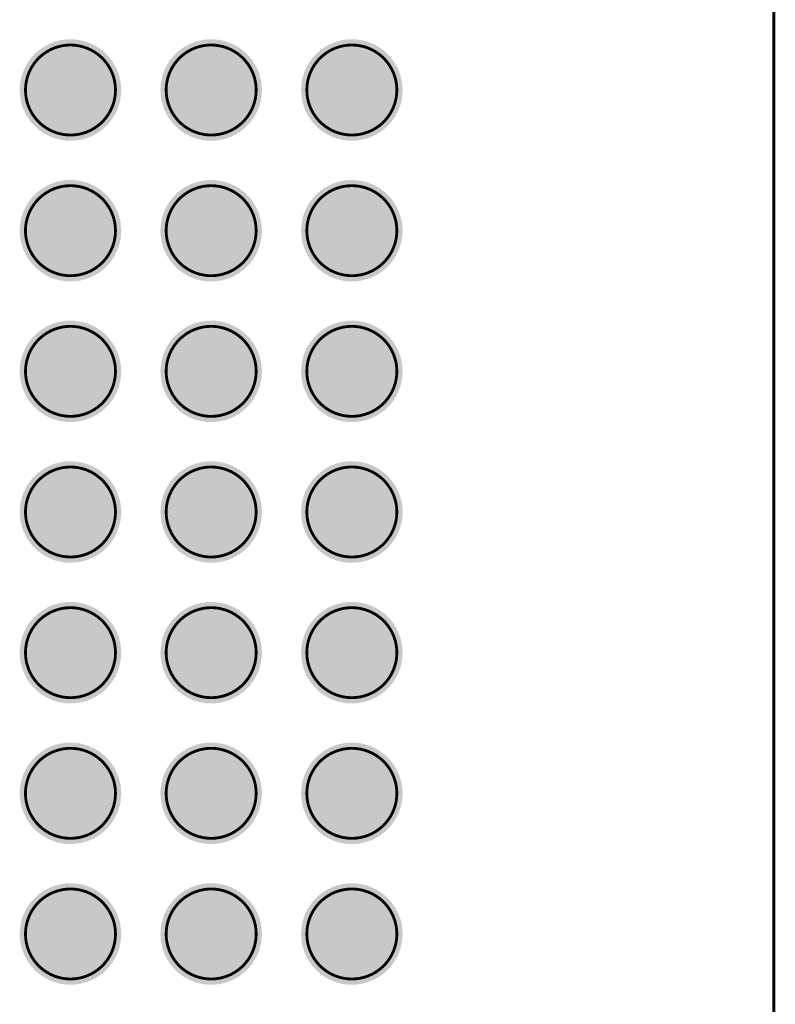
# Model space of a CAD drawing. Header units: inches. Extents: x -0.12 to 1.77, y 0 to 1.45.
# Tile 14 of 24: x 0.92 to 1.18, y 0.37 to 0.71. Entities that reach past the tile are written whole.
import ezdxf

# ---------------------------------------------------------------- set-up
doc = ezdxf.new("R2010")
doc.units = ezdxf.units.IN
doc.header["$MEASUREMENT"] = 0
for name, color, linetype in [('Mechanical 7', 56, 'Continuous'), ('Top Layer', 1, 'Continuous'), ('Top Paste', 8, 'Continuous'), ('Top Solder', 216, 'Continuous')]:
    doc.layers.add(name, color=color, linetype=linetype)

# ---------------------------------------------------------------- blocks, each defined once
blk = doc.blocks.new('OSM__S____S_S______P________S____1')
at = {"layer": 'Mechanical 7', "const_width": 0.000984}
blk.add_lwpolyline([(0.59055, 0.59055), (0.59055, -0.59055)], dxfattribs=at)
for points in [[(0.32874, 0.09842, -0.414214), (0.34449, 0.11418)], [(0.34448, 0.11417, -0.414214), (0.36023, 0.09842)], [(0.37795, 0.09842, -0.414214), (0.3937, 0.11418)], [(0.3937, 0.11417, -0.414214), (0.40944, 0.09842)], [(0.42716, 0.09843, -0.414214), (0.44291, 0.11418)], [(0.44291, 0.11417, -0.414214), (0.45866, 0.09843)], [(0.34448, 0.08268, -0.414214), (0.32874, 0.09842)], [(0.36023, 0.09842, -0.414214), (0.34448, 0.08268)], [(0.3937, 0.08268, -0.414214), (0.37795, 0.09842)], [(0.40944, 0.09842, -0.414214), (0.3937, 0.08268)], [(0.44291, 0.08268, -0.414214), (0.42716, 0.09843)], [(0.45866, 0.09843, -0.414214), (0.44291, 0.08268)], [(0.32873, 0.04921, -0.414214), (0.34448, 0.06496)], [(0.37795, 0.04921, -0.414214), (0.3937, 0.06496)], [(0.42716, 0.04921, -0.414214), (0.44291, 0.06496)], [(0.44291, 0.06496, -0.414214), (0.45866, 0.04921)], [(0.34448, 0.06496, -0.414214), (0.36023, 0.04921)], [(0.39369, 0.06496, -0.414214), (0.40944, 0.04921)], [(0.34448, 0.03346, -0.414214), (0.32873, 0.04921)], [(0.36023, 0.04921, -0.414214), (0.34448, 0.03346)], [(0.39369, 0.03346, -0.414214), (0.37795, 0.04921)], [(0.40944, 0.04921, -0.414214), (0.39369, 0.03346)], [(0.44291, 0.03346, -0.414214), (0.42716, 0.04921)], [(0.45866, 0.04921, -0.414214), (0.44291, 0.03346)], [(0.32874, 0, -0.414214), (0.34449, 0.01575)], [(0.34448, 0.01575, -0.414214), (0.36023, 0)], [(0.37795, 0, -0.414214), (0.3937, 0.01575)], [(0.3937, 0.01575, -0.414214), (0.40944, 0)], [(0.42716, 0, -0.414214), (0.44291, 0.01575)], [(0.44291, 0.01575, -0.414214), (0.45866, 0)], [(0.34448, -0.01575, -0.414214), (0.32874, 0)], [(0.36023, 0, -0.414214), (0.34448, -0.01575)], [(0.3937, -0.01575, -0.414214), (0.37795, 0)], [(0.40944, 0, -0.414214), (0.3937, -0.01575)], [(0.44291, -0.01575, -0.414214), (0.42716, 0)], [(0.45866, 0, -0.414214), (0.44291, -0.01575)], [(0.32874, -0.04921, -0.414214), (0.34449, -0.03346)], [(0.34448, -0.03347, -0.414214), (0.36023, -0.04921)], [(0.37795, -0.04921, -0.414214), (0.3937, -0.03346)], [(0.3937, -0.03347, -0.414214), (0.40944, -0.04921)], [(0.42716, -0.04921, -0.414214), (0.44291, -0.03346)], [(0.44291, -0.03346, -0.414214), (0.45866, -0.04921)], [(0.34448, -0.06496, -0.414214), (0.32874, -0.04921)], [(0.36023, -0.04921, -0.414214), (0.34448, -0.06496)], [(0.3937, -0.06496, -0.414214), (0.37795, -0.04921)], [(0.40944, -0.04921, -0.414214), (0.3937, -0.06496)], [(0.44291, -0.06496, -0.414214), (0.42716, -0.04921)], [(0.45866, -0.04921, -0.414214), (0.44291, -0.06496)], [(0.32874, -0.09843, -0.414214), (0.34449, -0.08267)], [(0.34448, -0.08268, -0.414214), (0.36023, -0.09843)], [(0.37795, -0.09843, -0.414214), (0.3937, -0.08267)], [(0.3937, -0.08268, -0.414214), (0.40944, -0.09843)], [(0.42716, -0.09843, -0.414214), (0.44291, -0.08267)], [(0.44291, -0.08268, -0.414214), (0.45866, -0.09843)], [(0.34448, -0.11417, -0.414214), (0.32874, -0.09843)], [(0.36023, -0.09843, -0.414214), (0.34448, -0.11417)], [(0.3937, -0.11417, -0.414214), (0.37795, -0.09843)], [(0.40944, -0.09843, -0.414214), (0.3937, -0.11417)], [(0.44291, -0.11417, -0.414214), (0.42716, -0.09843)], [(0.45866, -0.09843, -0.414214), (0.44291, -0.11417)], [(0.32873, -0.14764, -0.414214), (0.34448, -0.13189)], [(0.34448, -0.13189, -0.414214), (0.36023, -0.14764)], [(0.37795, -0.14764, -0.414214), (0.3937, -0.13189)], [(0.39369, -0.13189, -0.414214), (0.40944, -0.14764)], [(0.42716, -0.14764, -0.414214), (0.44291, -0.13189)], [(0.44291, -0.13189, -0.414214), (0.45866, -0.14764)], [(0.34448, -0.16339, -0.414214), (0.32873, -0.14764)], [(0.36023, -0.14764, -0.414214), (0.34448, -0.16339)], [(0.39369, -0.16339, -0.414214), (0.37795, -0.14764)], [(0.40944, -0.14764, -0.414214), (0.39369, -0.16339)], [(0.44291, -0.16339, -0.414214), (0.42716, -0.14764)], [(0.45866, -0.14764, -0.414214), (0.44291, -0.16339)], [(0.32874, -0.19685, -0.414214), (0.34449, -0.1811)], [(0.34448, -0.1811, -0.414214), (0.36023, -0.19685)], [(0.37795, -0.19685, -0.414214), (0.3937, -0.1811)], [(0.3937, -0.1811, -0.414214), (0.40944, -0.19685)], [(0.42716, -0.19685, -0.414214), (0.44291, -0.1811)], [(0.44291, -0.1811, -0.414214), (0.45866, -0.19685)], [(0.34448, -0.2126, -0.414214), (0.32874, -0.19685)], [(0.36023, -0.19685, -0.414214), (0.34448, -0.2126)], [(0.3937, -0.2126, -0.414214), (0.37795, -0.19685)], [(0.40944, -0.19685, -0.414214), (0.3937, -0.2126)], [(0.44291, -0.2126, -0.414214), (0.42716, -0.19685)], [(0.45866, -0.19685, -0.414214), (0.44291, -0.2126)]]:
    blk.add_lwpolyline(points, format="xyb", dxfattribs=at)
at = {"layer": 'Mechanical 7', "const_width": 0.000492}
for points in [[(0.34424, 0.11418, 1), (0.34473, 0.11418, 1)], [(0.34424, 0.11417, 1), (0.34473, 0.11417, 1)], [(0.39345, 0.11417, 1), (0.39394, 0.11417, 1)], [(0.39345, 0.11418, 1), (0.39395, 0.11418, 1)], [(0.44266, 0.11417, 1), (0.44316, 0.11417, 1)], [(0.44267, 0.11418, 1), (0.44316, 0.11418, 1)], [(0.32849, 0.09842, 1), (0.32898, 0.09842, 1)], [(0.32849, 0.09842, 1), (0.32898, 0.09842, 1)], [(0.35999, 0.09842, 1), (0.36048, 0.09842, 1)], [(0.35999, 0.09842, 1), (0.36048, 0.09842, 1)], [(0.3777, 0.09842, 1), (0.37819, 0.09842, 1)], [(0.3777, 0.09842, 1), (0.37819, 0.09842, 1)], [(0.4092, 0.09842, 1), (0.40969, 0.09842, 1)], [(0.4092, 0.09842, 1), (0.40969, 0.09842, 1)], [(0.42692, 0.09843, 1), (0.42741, 0.09843, 1)], [(0.42692, 0.09843, 1), (0.42741, 0.09843, 1)], [(0.45841, 0.09843, 1), (0.4589, 0.09843, 1)], [(0.45841, 0.09843, 1), (0.4589, 0.09843, 1)], [(0.34424, 0.08268, 1), (0.34473, 0.08268, 1)], [(0.34424, 0.08268, 1), (0.34473, 0.08268, 1)], [(0.39345, 0.08268, 1), (0.39394, 0.08268, 1)], [(0.39345, 0.08268, 1), (0.39394, 0.08268, 1)], [(0.44266, 0.08268, 1), (0.44316, 0.08268, 1)], [(0.44266, 0.08268, 1), (0.44316, 0.08268, 1)], [(0.34424, 0.06496, 1), (0.34473, 0.06496, 1)], [(0.39345, 0.06496, 1), (0.39394, 0.06496, 1)], [(0.44267, 0.06496, 1), (0.44316, 0.06496, 1)], [(0.44266, 0.06496, 1), (0.44315, 0.06496, 1)], [(0.34424, 0.06496, 1), (0.34473, 0.06496, 1)], [(0.39345, 0.06496, 1), (0.39394, 0.06496, 1)], [(0.32849, 0.04921, 1), (0.32898, 0.04921, 1)], [(0.32849, 0.04921, 1), (0.32898, 0.04921, 1)], [(0.35998, 0.04921, 1), (0.36048, 0.04921, 1)], [(0.35998, 0.04921, 1), (0.36048, 0.04921, 1)], [(0.3777, 0.04921, 1), (0.37819, 0.04921, 1)], [(0.3777, 0.04921, 1), (0.37819, 0.04921, 1)], [(0.4092, 0.04921, 1), (0.40969, 0.04921, 1)], [(0.4092, 0.04921, 1), (0.40969, 0.04921, 1)], [(0.42691, 0.04921, 1), (0.42741, 0.04921, 1)], [(0.42691, 0.04921, 1), (0.42741, 0.04921, 1)], [(0.45841, 0.04921, 1), (0.4589, 0.04921, 1)], [(0.45841, 0.04921, 1), (0.4589, 0.04921, 1)], [(0.34424, 0.03346, 1), (0.34473, 0.03346, 1)], [(0.34424, 0.03346, 1), (0.34473, 0.03346, 1)], [(0.39345, 0.03346, 1), (0.39394, 0.03346, 1)], [(0.39345, 0.03346, 1), (0.39394, 0.03346, 1)], [(0.44266, 0.03346, 1), (0.44315, 0.03346, 1)], [(0.44266, 0.03346, 1), (0.44315, 0.03346, 1)], [(0.34424, 0.01575, 1), (0.34473, 0.01575, 1)], [(0.34424, 0.01575, 1), (0.34473, 0.01575, 1)], [(0.39345, 0.01575, 1), (0.39394, 0.01575, 1)], [(0.39345, 0.01575, 1), (0.39395, 0.01575, 1)], [(0.44266, 0.01575, 1), (0.44316, 0.01575, 1)], [(0.44267, 0.01575, 1), (0.44316, 0.01575, 1)], [(0.32849, 0, 1), (0.32898, 0, 1)], [(0.32849, 0, 1), (0.32898, 0, 1)], [(0.35999, 0, 1), (0.36048, 0, 1)], [(0.35999, 0, 1), (0.36048, 0, 1)], [(0.3777, 0, 1), (0.37819, 0, 1)], [(0.3777, 0, 1), (0.37819, 0, 1)], [(0.4092, 0, 1), (0.40969, 0, 1)], [(0.4092, 0, 1), (0.40969, 0, 1)], [(0.42692, 0, 1), (0.42741, 0, 1)], [(0.42692, 0, 1), (0.42741, 0, 1)], [(0.45841, 0, 1), (0.4589, 0, 1)], [(0.45841, 0, 1), (0.4589, 0, 1)], [(0.34424, -0.01575, 1), (0.34473, -0.01575, 1)], [(0.34424, -0.01575, 1), (0.34473, -0.01575, 1)], [(0.39345, -0.01575, 1), (0.39394, -0.01575, 1)], [(0.39345, -0.01575, 1), (0.39394, -0.01575, 1)], [(0.44266, -0.01575, 1), (0.44316, -0.01575, 1)], [(0.44266, -0.01575, 1), (0.44316, -0.01575, 1)], [(0.34424, -0.03347, 1), (0.34473, -0.03347, 1)], [(0.34424, -0.03346, 1), (0.34473, -0.03346, 1)], [(0.39345, -0.03347, 1), (0.39394, -0.03347, 1)], [(0.39345, -0.03346, 1), (0.39395, -0.03346, 1)], [(0.44266, -0.03346, 1), (0.44316, -0.03346, 1)], [(0.44267, -0.03346, 1), (0.44316, -0.03346, 1)], [(0.32849, -0.04921, 1), (0.32898, -0.04921, 1)], [(0.32849, -0.04921, 1), (0.32898, -0.04921, 1)], [(0.35999, -0.04921, 1), (0.36048, -0.04921, 1)], [(0.35999, -0.04921, 1), (0.36048, -0.04921, 1)], [(0.3777, -0.04921, 1), (0.37819, -0.04921, 1)], [(0.3777, -0.04921, 1), (0.37819, -0.04921, 1)], [(0.4092, -0.04921, 1), (0.40969, -0.04921, 1)], [(0.4092, -0.04921, 1), (0.40969, -0.04921, 1)], [(0.42692, -0.04921, 1), (0.42741, -0.04921, 1)], [(0.42692, -0.04921, 1), (0.42741, -0.04921, 1)], [(0.45841, -0.04921, 1), (0.4589, -0.04921, 1)], [(0.45841, -0.04921, 1), (0.4589, -0.04921, 1)], [(0.34424, -0.06496, 1), (0.34473, -0.06496, 1)], [(0.34424, -0.06496, 1), (0.34473, -0.06496, 1)], [(0.39345, -0.06496, 1), (0.39394, -0.06496, 1)], [(0.39345, -0.06496, 1), (0.39394, -0.06496, 1)], [(0.44266, -0.06496, 1), (0.44316, -0.06496, 1)], [(0.44266, -0.06496, 1), (0.44316, -0.06496, 1)], [(0.34424, -0.08267, 1), (0.34473, -0.08267, 1)], [(0.34424, -0.08268, 1), (0.34473, -0.08268, 1)], [(0.39345, -0.08268, 1), (0.39394, -0.08268, 1)], [(0.39345, -0.08267, 1), (0.39395, -0.08267, 1)], [(0.44267, -0.08267, 1), (0.44316, -0.08267, 1)], [(0.44266, -0.08268, 1), (0.44316, -0.08268, 1)], [(0.32849, -0.09843, 1), (0.32898, -0.09843, 1)], [(0.32849, -0.09843, 1), (0.32898, -0.09843, 1)], [(0.35999, -0.09843, 1), (0.36048, -0.09843, 1)], [(0.35999, -0.09843, 1), (0.36048, -0.09843, 1)], [(0.3777, -0.09843, 1), (0.37819, -0.09843, 1)], [(0.3777, -0.09843, 1), (0.37819, -0.09843, 1)], [(0.4092, -0.09843, 1), (0.40969, -0.09843, 1)], [(0.4092, -0.09843, 1), (0.40969, -0.09843, 1)], [(0.42692, -0.09843, 1), (0.42741, -0.09843, 1)], [(0.42692, -0.09843, 1), (0.42741, -0.09843, 1)], [(0.45841, -0.09843, 1), (0.4589, -0.09843, 1)], [(0.45841, -0.09843, 1), (0.4589, -0.09843, 1)], [(0.34424, -0.11417, 1), (0.34473, -0.11417, 1)], [(0.34424, -0.11417, 1), (0.34473, -0.11417, 1)], [(0.39345, -0.11417, 1), (0.39394, -0.11417, 1)], [(0.39345, -0.11417, 1), (0.39394, -0.11417, 1)], [(0.44266, -0.11417, 1), (0.44316, -0.11417, 1)], [(0.44266, -0.11417, 1), (0.44316, -0.11417, 1)], [(0.34424, -0.13189, 1), (0.34473, -0.13189, 1)], [(0.34424, -0.13189, 1), (0.34473, -0.13189, 1)], [(0.39345, -0.13189, 1), (0.39394, -0.13189, 1)], [(0.39345, -0.13189, 1), (0.39394, -0.13189, 1)], [(0.44267, -0.13189, 1), (0.44316, -0.13189, 1)], [(0.44266, -0.13189, 1), (0.44315, -0.13189, 1)], [(0.32849, -0.14764, 1), (0.32898, -0.14764, 1)], [(0.32849, -0.14764, 1), (0.32898, -0.14764, 1)], [(0.35998, -0.14764, 1), (0.36048, -0.14764, 1)], [(0.35998, -0.14764, 1), (0.36048, -0.14764, 1)], [(0.3777, -0.14764, 1), (0.37819, -0.14764, 1)], [(0.3777, -0.14764, 1), (0.37819, -0.14764, 1)], [(0.4092, -0.14764, 1), (0.40969, -0.14764, 1)], [(0.4092, -0.14764, 1), (0.40969, -0.14764, 1)], [(0.42691, -0.14764, 1), (0.42741, -0.14764, 1)], [(0.42691, -0.14764, 1), (0.42741, -0.14764, 1)], [(0.45841, -0.14764, 1), (0.4589, -0.14764, 1)], [(0.45841, -0.14764, 1), (0.4589, -0.14764, 1)], [(0.34424, -0.16339, 1), (0.34473, -0.16339, 1)], [(0.34424, -0.16339, 1), (0.34473, -0.16339, 1)], [(0.39345, -0.16339, 1), (0.39394, -0.16339, 1)], [(0.39345, -0.16339, 1), (0.39394, -0.16339, 1)], [(0.44266, -0.16339, 1), (0.44315, -0.16339, 1)], [(0.44266, -0.16339, 1), (0.44315, -0.16339, 1)], [(0.34424, -0.1811, 1), (0.34473, -0.1811, 1)], [(0.34424, -0.1811, 1), (0.34473, -0.1811, 1)], [(0.39345, -0.1811, 1), (0.39394, -0.1811, 1)], [(0.39345, -0.1811, 1), (0.39395, -0.1811, 1)], [(0.44266, -0.1811, 1), (0.44316, -0.1811, 1)], [(0.44267, -0.1811, 1), (0.44316, -0.1811, 1)], [(0.32849, -0.19685, 1), (0.32898, -0.19685, 1)], [(0.32849, -0.19685, 1), (0.32898, -0.19685, 1)], [(0.35999, -0.19685, 1), (0.36048, -0.19685, 1)], [(0.35999, -0.19685, 1), (0.36048, -0.19685, 1)], [(0.3777, -0.19685, 1), (0.37819, -0.19685, 1)], [(0.3777, -0.19685, 1), (0.37819, -0.19685, 1)], [(0.4092, -0.19685, 1), (0.40969, -0.19685, 1)], [(0.4092, -0.19685, 1), (0.40969, -0.19685, 1)], [(0.42692, -0.19685, 1), (0.42741, -0.19685, 1)], [(0.42692, -0.19685, 1), (0.42741, -0.19685, 1)], [(0.45841, -0.19685, 1), (0.4589, -0.19685, 1)], [(0.45841, -0.19685, 1), (0.4589, -0.19685, 1)], [(0.34424, -0.2126, 1), (0.34473, -0.2126, 1)], [(0.34424, -0.2126, 1), (0.34473, -0.2126, 1)], [(0.39345, -0.2126, 1), (0.39394, -0.2126, 1)], [(0.39345, -0.2126, 1), (0.39394, -0.2126, 1)], [(0.44266, -0.2126, 1), (0.44316, -0.2126, 1)], [(0.44266, -0.2126, 1), (0.44316, -0.2126, 1)]]:
    blk.add_lwpolyline(points, format="xyb", close=True, dxfattribs=at)
blk = doc.blocks.new('OSM__SIZE_M_MEDIUM__PLATFORM_SIDE_2')
at = {"layer": 'Mechanical 7', "const_width": 0.000984}
blk.add_lwpolyline([(0.29527, 0.59055), (0.29527, -0.59055)], dxfattribs=at)
for points in [[(0.03346, 0.09842, -0.414214), (0.04921, 0.11418)], [(0.0492, 0.11417, -0.414214), (0.06495, 0.09842)], [(0.08267, 0.09842, -0.414214), (0.09842, 0.11418)], [(0.09842, 0.11417, -0.414214), (0.11417, 0.09842)], [(0.13188, 0.09843, -0.414214), (0.14763, 0.11418)], [(0.14763, 0.11417, -0.414214), (0.16338, 0.09842)], [(0.0492, 0.08268, -0.414214), (0.03346, 0.09842)], [(0.06495, 0.09842, -0.414214), (0.0492, 0.08268)], [(0.09842, 0.08268, -0.414214), (0.08267, 0.09842)], [(0.11417, 0.09842, -0.414214), (0.09842, 0.08268)], [(0.14763, 0.08268, -0.414214), (0.13188, 0.09842)], [(0.16338, 0.09842, -0.414214), (0.14763, 0.08268)], [(0.03345, 0.04921, -0.414214), (0.04921, 0.06496)], [(0.08267, 0.04921, -0.414214), (0.09842, 0.06496)], [(0.13188, 0.04921, -0.414214), (0.14763, 0.06496)], [(0.14763, 0.06496, -0.414214), (0.16338, 0.04921)], [(0.0492, 0.06496, -0.414214), (0.06495, 0.04921)], [(0.09842, 0.06496, -0.414214), (0.11416, 0.04921)], [(0.0492, 0.03346, -0.414214), (0.03345, 0.04921)], [(0.06495, 0.04921, -0.414214), (0.0492, 0.03346)], [(0.09842, 0.03346, -0.414214), (0.08267, 0.04921)], [(0.11416, 0.04921, -0.414214), (0.09842, 0.03346)], [(0.14763, 0.03346, -0.414214), (0.13188, 0.04921)], [(0.16338, 0.04921, -0.414214), (0.14763, 0.03346)], [(0.03346, 0, -0.414214), (0.04921, 0.01575)], [(0.0492, 0.01575, -0.414214), (0.06495, 0)], [(0.08267, 0, -0.414214), (0.09842, 0.01575)], [(0.09842, 0.01575, -0.414214), (0.11417, 0)], [(0.13188, 0, -0.414214), (0.14763, 0.01575)], [(0.14763, 0.01575, -0.414214), (0.16338, 0)], [(0.0492, -0.01575, -0.414214), (0.03346, 0)], [(0.06495, 0, -0.414214), (0.0492, -0.01575)], [(0.09842, -0.01575, -0.414214), (0.08267, 0)], [(0.11417, 0, -0.414214), (0.09842, -0.01575)], [(0.14763, -0.01575, -0.414214), (0.13188, 0)], [(0.16338, 0, -0.414214), (0.14763, -0.01575)], [(0.03346, -0.04921, -0.414214), (0.04921, -0.03346)], [(0.0492, -0.03347, -0.414214), (0.06495, -0.04921)], [(0.08267, -0.04921, -0.414214), (0.09842, -0.03346)], [(0.09842, -0.03347, -0.414214), (0.11417, -0.04921)], [(0.13188, -0.04921, -0.414214), (0.14763, -0.03346)], [(0.14763, -0.03346, -0.414214), (0.16338, -0.04921)], [(0.0492, -0.06496, -0.414214), (0.03346, -0.04921)], [(0.06495, -0.04921, -0.414214), (0.0492, -0.06496)], [(0.09842, -0.06496, -0.414214), (0.08267, -0.04921)], [(0.11417, -0.04921, -0.414214), (0.09842, -0.06496)], [(0.14763, -0.06496, -0.414214), (0.13188, -0.04921)], [(0.16338, -0.04921, -0.414214), (0.14763, -0.06496)], [(0.03346, -0.09843, -0.414214), (0.04921, -0.08268)], [(0.0492, -0.08268, -0.414214), (0.06495, -0.09843)], [(0.08267, -0.09843, -0.414214), (0.09842, -0.08268)], [(0.09842, -0.08268, -0.414214), (0.11417, -0.09843)], [(0.13188, -0.09843, -0.414214), (0.14763, -0.08267)], [(0.14763, -0.08268, -0.414214), (0.16338, -0.09843)], [(0.0492, -0.11417, -0.414214), (0.03346, -0.09843)], [(0.06495, -0.09843, -0.414214), (0.0492, -0.11417)], [(0.09842, -0.11417, -0.414214), (0.08267, -0.09843)], [(0.11417, -0.09843, -0.414214), (0.09842, -0.11417)], [(0.14763, -0.11417, -0.414214), (0.13188, -0.09843)], [(0.16338, -0.09843, -0.414214), (0.14763, -0.11417)], [(0.03345, -0.14764, -0.414214), (0.04921, -0.13189)], [(0.0492, -0.13189, -0.414214), (0.06495, -0.14764)], [(0.08267, -0.14764, -0.414214), (0.09842, -0.13189)], [(0.09842, -0.13189, -0.414214), (0.11416, -0.14764)], [(0.13188, -0.14764, -0.414214), (0.14763, -0.13189)], [(0.14763, -0.13189, -0.414214), (0.16338, -0.14764)], [(0.0492, -0.16339, -0.414214), (0.03345, -0.14764)], [(0.06495, -0.14764, -0.414214), (0.0492, -0.16339)], [(0.09842, -0.16339, -0.414214), (0.08267, -0.14764)], [(0.11416, -0.14764, -0.414214), (0.09842, -0.16339)], [(0.14763, -0.16339, -0.414214), (0.13188, -0.14764)], [(0.16338, -0.14764, -0.414214), (0.14763, -0.16339)], [(0.03346, -0.19685, -0.414214), (0.04921, -0.1811)], [(0.0492, -0.1811, -0.414214), (0.06495, -0.19685)], [(0.08267, -0.19685, -0.414214), (0.09842, -0.1811)], [(0.09842, -0.1811, -0.414214), (0.11417, -0.19685)], [(0.13188, -0.19685, -0.414214), (0.14763, -0.1811)], [(0.14763, -0.1811, -0.414214), (0.16338, -0.19685)], [(0.0492, -0.2126, -0.414214), (0.03346, -0.19685)], [(0.06495, -0.19685, -0.414214), (0.0492, -0.2126)], [(0.09842, -0.2126, -0.414214), (0.08267, -0.19685)], [(0.11417, -0.19685, -0.414214), (0.09842, -0.2126)], [(0.14763, -0.2126, -0.414214), (0.13188, -0.19685)], [(0.16338, -0.19685, -0.414214), (0.14763, -0.2126)]]:
    blk.add_lwpolyline(points, format="xyb", dxfattribs=at)
at = {"layer": 'Mechanical 7', "const_width": 0.000492}
for points in [[(0.04896, 0.11417, 1), (0.04945, 0.11417, 1)], [(0.04896, 0.11418, 1), (0.04945, 0.11418, 1)], [(0.09817, 0.11417, 1), (0.09866, 0.11417, 1)], [(0.09817, 0.11418, 1), (0.09867, 0.11418, 1)], [(0.14739, 0.11418, 1), (0.14788, 0.11418, 1)], [(0.14739, 0.11417, 1), (0.14788, 0.11417, 1)], [(0.03321, 0.09842, 1), (0.0337, 0.09842, 1)], [(0.03321, 0.09842, 1), (0.0337, 0.09842, 1)], [(0.06471, 0.09842, 1), (0.0652, 0.09842, 1)], [(0.06471, 0.09842, 1), (0.0652, 0.09842, 1)], [(0.08242, 0.09842, 1), (0.08292, 0.09842, 1)], [(0.08242, 0.09842, 1), (0.08292, 0.09842, 1)], [(0.11392, 0.09842, 1), (0.11441, 0.09842, 1)], [(0.11392, 0.09842, 1), (0.11441, 0.09842, 1)], [(0.13164, 0.09843, 1), (0.13213, 0.09843, 1)], [(0.13164, 0.09842, 1), (0.13213, 0.09842, 1)], [(0.16313, 0.09842, 1), (0.16363, 0.09842, 1)], [(0.16313, 0.09842, 1), (0.16363, 0.09842, 1)], [(0.04896, 0.08268, 1), (0.04945, 0.08268, 1)], [(0.04896, 0.08268, 1), (0.04945, 0.08268, 1)], [(0.09817, 0.08268, 1), (0.09866, 0.08268, 1)], [(0.09817, 0.08268, 1), (0.09866, 0.08268, 1)], [(0.14739, 0.08268, 1), (0.14788, 0.08268, 1)], [(0.14739, 0.08268, 1), (0.14788, 0.08268, 1)], [(0.04896, 0.06496, 1), (0.04945, 0.06496, 1)], [(0.09817, 0.06496, 1), (0.09866, 0.06496, 1)], [(0.14739, 0.06496, 1), (0.14788, 0.06496, 1)], [(0.14738, 0.06496, 1), (0.14788, 0.06496, 1)], [(0.04896, 0.06496, 1), (0.04945, 0.06496, 1)], [(0.09817, 0.06496, 1), (0.09866, 0.06496, 1)], [(0.03321, 0.04921, 1), (0.0337, 0.04921, 1)], [(0.03321, 0.04921, 1), (0.0337, 0.04921, 1)], [(0.0647, 0.04921, 1), (0.0652, 0.04921, 1)], [(0.0647, 0.04921, 1), (0.0652, 0.04921, 1)], [(0.08242, 0.04921, 1), (0.08291, 0.04921, 1)], [(0.08242, 0.04921, 1), (0.08291, 0.04921, 1)], [(0.11392, 0.04921, 1), (0.11441, 0.04921, 1)], [(0.11392, 0.04921, 1), (0.11441, 0.04921, 1)], [(0.13164, 0.04921, 1), (0.13213, 0.04921, 1)], [(0.13164, 0.04921, 1), (0.13213, 0.04921, 1)], [(0.16313, 0.04921, 1), (0.16362, 0.04921, 1)], [(0.16313, 0.04921, 1), (0.16362, 0.04921, 1)], [(0.04896, 0.03346, 1), (0.04945, 0.03346, 1)], [(0.04896, 0.03346, 1), (0.04945, 0.03346, 1)], [(0.09817, 0.03346, 1), (0.09866, 0.03346, 1)], [(0.09817, 0.03346, 1), (0.09866, 0.03346, 1)], [(0.14738, 0.03346, 1), (0.14788, 0.03346, 1)], [(0.14738, 0.03346, 1), (0.14788, 0.03346, 1)], [(0.04896, 0.01575, 1), (0.04945, 0.01575, 1)], [(0.04896, 0.01575, 1), (0.04945, 0.01575, 1)], [(0.09817, 0.01575, 1), (0.09866, 0.01575, 1)], [(0.09817, 0.01575, 1), (0.09867, 0.01575, 1)], [(0.14739, 0.01575, 1), (0.14788, 0.01575, 1)], [(0.14739, 0.01575, 1), (0.14788, 0.01575, 1)], [(0.03321, 0, 1), (0.0337, 0, 1)], [(0.03321, 0, 1), (0.0337, 0, 1)], [(0.06471, 0, 1), (0.0652, 0, 1)], [(0.06471, 0, 1), (0.0652, 0, 1)], [(0.08242, 0, 1), (0.08292, 0, 1)], [(0.08242, 0, 1), (0.08292, 0, 1)], [(0.11392, 0, 1), (0.11441, 0, 1)], [(0.11392, 0, 1), (0.11441, 0, 1)], [(0.13164, 0, 1), (0.13213, 0, 1)], [(0.13164, 0, 1), (0.13213, 0, 1)], [(0.16313, 0, 1), (0.16363, 0, 1)], [(0.16313, 0, 1), (0.16363, 0, 1)], [(0.04896, -0.01575, 1), (0.04945, -0.01575, 1)], [(0.04896, -0.01575, 1), (0.04945, -0.01575, 1)], [(0.09817, -0.01575, 1), (0.09866, -0.01575, 1)], [(0.09817, -0.01575, 1), (0.09866, -0.01575, 1)], [(0.14739, -0.01575, 1), (0.14788, -0.01575, 1)], [(0.14739, -0.01575, 1), (0.14788, -0.01575, 1)], [(0.04896, -0.03347, 1), (0.04945, -0.03347, 1)], [(0.04896, -0.03346, 1), (0.04945, -0.03346, 1)], [(0.09817, -0.03347, 1), (0.09866, -0.03347, 1)], [(0.09817, -0.03346, 1), (0.09867, -0.03346, 1)], [(0.14739, -0.03346, 1), (0.14788, -0.03346, 1)], [(0.14739, -0.03346, 1), (0.14788, -0.03346, 1)], [(0.03321, -0.04921, 1), (0.0337, -0.04921, 1)], [(0.03321, -0.04921, 1), (0.0337, -0.04921, 1)], [(0.06471, -0.04921, 1), (0.0652, -0.04921, 1)], [(0.06471, -0.04921, 1), (0.0652, -0.04921, 1)], [(0.08242, -0.04921, 1), (0.08292, -0.04921, 1)], [(0.08242, -0.04921, 1), (0.08292, -0.04921, 1)], [(0.11392, -0.04921, 1), (0.11441, -0.04921, 1)], [(0.11392, -0.04921, 1), (0.11441, -0.04921, 1)], [(0.13164, -0.04921, 1), (0.13213, -0.04921, 1)], [(0.13164, -0.04921, 1), (0.13213, -0.04921, 1)], [(0.16313, -0.04921, 1), (0.16363, -0.04921, 1)], [(0.16313, -0.04921, 1), (0.16363, -0.04921, 1)], [(0.04896, -0.06496, 1), (0.04945, -0.06496, 1)], [(0.04896, -0.06496, 1), (0.04945, -0.06496, 1)], [(0.09817, -0.06496, 1), (0.09866, -0.06496, 1)], [(0.09817, -0.06496, 1), (0.09866, -0.06496, 1)], [(0.14739, -0.06496, 1), (0.14788, -0.06496, 1)], [(0.14739, -0.06496, 1), (0.14788, -0.06496, 1)], [(0.04896, -0.08268, 1), (0.04945, -0.08268, 1)], [(0.04896, -0.08268, 1), (0.04945, -0.08268, 1)], [(0.09817, -0.08268, 1), (0.09866, -0.08268, 1)], [(0.09817, -0.08268, 1), (0.09867, -0.08268, 1)], [(0.14739, -0.08267, 1), (0.14788, -0.08267, 1)], [(0.14739, -0.08268, 1), (0.14788, -0.08268, 1)], [(0.03321, -0.09843, 1), (0.0337, -0.09843, 1)], [(0.03321, -0.09843, 1), (0.0337, -0.09843, 1)], [(0.06471, -0.09843, 1), (0.0652, -0.09843, 1)], [(0.06471, -0.09843, 1), (0.0652, -0.09843, 1)], [(0.08242, -0.09843, 1), (0.08292, -0.09843, 1)], [(0.08242, -0.09843, 1), (0.08292, -0.09843, 1)], [(0.11392, -0.09843, 1), (0.11441, -0.09843, 1)], [(0.11392, -0.09843, 1), (0.11441, -0.09843, 1)], [(0.13164, -0.09843, 1), (0.13213, -0.09843, 1)], [(0.13164, -0.09843, 1), (0.13213, -0.09843, 1)], [(0.16313, -0.09843, 1), (0.16363, -0.09843, 1)], [(0.16313, -0.09843, 1), (0.16363, -0.09843, 1)], [(0.04896, -0.11417, 1), (0.04945, -0.11417, 1)], [(0.04896, -0.11417, 1), (0.04945, -0.11417, 1)], [(0.09817, -0.11417, 1), (0.09866, -0.11417, 1)], [(0.09817, -0.11417, 1), (0.09866, -0.11417, 1)], [(0.14739, -0.11417, 1), (0.14788, -0.11417, 1)], [(0.14739, -0.11417, 1), (0.14788, -0.11417, 1)], [(0.04896, -0.13189, 1), (0.04945, -0.13189, 1)], [(0.04896, -0.13189, 1), (0.04945, -0.13189, 1)], [(0.09817, -0.13189, 1), (0.09866, -0.13189, 1)], [(0.09817, -0.13189, 1), (0.09866, -0.13189, 1)], [(0.14739, -0.13189, 1), (0.14788, -0.13189, 1)], [(0.14738, -0.13189, 1), (0.14788, -0.13189, 1)], [(0.03321, -0.14764, 1), (0.0337, -0.14764, 1)], [(0.03321, -0.14764, 1), (0.0337, -0.14764, 1)], [(0.0647, -0.14764, 1), (0.0652, -0.14764, 1)], [(0.0647, -0.14764, 1), (0.0652, -0.14764, 1)], [(0.08242, -0.14764, 1), (0.08291, -0.14764, 1)], [(0.08242, -0.14764, 1), (0.08291, -0.14764, 1)], [(0.11392, -0.14764, 1), (0.11441, -0.14764, 1)], [(0.11392, -0.14764, 1), (0.11441, -0.14764, 1)], [(0.13164, -0.14764, 1), (0.13213, -0.14764, 1)], [(0.13164, -0.14764, 1), (0.13213, -0.14764, 1)], [(0.16313, -0.14764, 1), (0.16362, -0.14764, 1)], [(0.16313, -0.14764, 1), (0.16362, -0.14764, 1)], [(0.04896, -0.16339, 1), (0.04945, -0.16339, 1)], [(0.04896, -0.16339, 1), (0.04945, -0.16339, 1)], [(0.09817, -0.16339, 1), (0.09866, -0.16339, 1)], [(0.09817, -0.16339, 1), (0.09866, -0.16339, 1)], [(0.14738, -0.16339, 1), (0.14788, -0.16339, 1)], [(0.14738, -0.16339, 1), (0.14788, -0.16339, 1)], [(0.04896, -0.1811, 1), (0.04945, -0.1811, 1)], [(0.04896, -0.1811, 1), (0.04945, -0.1811, 1)], [(0.09817, -0.1811, 1), (0.09866, -0.1811, 1)], [(0.09817, -0.1811, 1), (0.09867, -0.1811, 1)], [(0.14739, -0.1811, 1), (0.14788, -0.1811, 1)], [(0.14739, -0.1811, 1), (0.14788, -0.1811, 1)], [(0.03321, -0.19685, 1), (0.0337, -0.19685, 1)], [(0.03321, -0.19685, 1), (0.0337, -0.19685, 1)], [(0.06471, -0.19685, 1), (0.0652, -0.19685, 1)], [(0.06471, -0.19685, 1), (0.0652, -0.19685, 1)], [(0.08242, -0.19685, 1), (0.08292, -0.19685, 1)], [(0.08242, -0.19685, 1), (0.08292, -0.19685, 1)], [(0.11392, -0.19685, 1), (0.11441, -0.19685, 1)], [(0.11392, -0.19685, 1), (0.11441, -0.19685, 1)], [(0.13164, -0.19685, 1), (0.13213, -0.19685, 1)], [(0.13164, -0.19685, 1), (0.13213, -0.19685, 1)], [(0.16313, -0.19685, 1), (0.16363, -0.19685, 1)], [(0.16313, -0.19685, 1), (0.16363, -0.19685, 1)], [(0.04896, -0.2126, 1), (0.04945, -0.2126, 1)], [(0.04896, -0.2126, 1), (0.04945, -0.2126, 1)], [(0.09817, -0.2126, 1), (0.09866, -0.2126, 1)], [(0.09817, -0.2126, 1), (0.09866, -0.2126, 1)], [(0.14739, -0.2126, 1), (0.14788, -0.2126, 1)], [(0.14739, -0.2126, 1), (0.14788, -0.2126, 1)]]:
    blk.add_lwpolyline(points, format="xyb", close=True, dxfattribs=at)
blk = doc.blocks.new('OSM__S____0_Z_____P________S____3')
at = {"layer": 'Top Layer'}
h = blk.add_hatch(color=1, dxfattribs=at)
edge = h.paths.add_edge_path()
edge.add_arc((0.04921, 0.09843), 0.01575, 0, 360)
h = blk.add_hatch(color=1, dxfattribs=at)
edge = h.paths.add_edge_path()
edge.add_arc((0.09843, 0.09843), 0.01575, 0, 360)
h = blk.add_hatch(color=1, dxfattribs=at)
edge = h.paths.add_edge_path()
edge.add_arc((0.14764, 0.09843), 0.01575, 0, 360)
h = blk.add_hatch(color=1, dxfattribs=at)
edge = h.paths.add_edge_path()
edge.add_arc((0.04921, 0.04921), 0.01575, 0, 360)
h = blk.add_hatch(color=1, dxfattribs=at)
edge = h.paths.add_edge_path()
edge.add_arc((0.09843, 0.04921), 0.01575, 0, 360)
h = blk.add_hatch(color=1, dxfattribs=at)
edge = h.paths.add_edge_path()
edge.add_arc((0.14764, 0.04921), 0.01575, 0, 360)
h = blk.add_hatch(color=1, dxfattribs=at)
edge = h.paths.add_edge_path()
edge.add_arc((0.04921, 0), 0.01575, 0, 360)
h = blk.add_hatch(color=1, dxfattribs=at)
edge = h.paths.add_edge_path()
edge.add_arc((0.09843, 0), 0.01575, 0, 360)
h = blk.add_hatch(color=1, dxfattribs=at)
edge = h.paths.add_edge_path()
edge.add_arc((0.14764, 0), 0.01575, 0, 360)
h = blk.add_hatch(color=1, dxfattribs=at)
edge = h.paths.add_edge_path()
edge.add_arc((0.04921, -0.04921), 0.01575, 0, 360)
h = blk.add_hatch(color=1, dxfattribs=at)
edge = h.paths.add_edge_path()
edge.add_arc((0.09843, -0.04921), 0.01575, 0, 360)
h = blk.add_hatch(color=1, dxfattribs=at)
edge = h.paths.add_edge_path()
edge.add_arc((0.14764, -0.04921), 0.01575, 0, 360)
h = blk.add_hatch(color=1, dxfattribs=at)
edge = h.paths.add_edge_path()
edge.add_arc((0.04921, -0.09843), 0.01575, 0, 360)
h = blk.add_hatch(color=1, dxfattribs=at)
edge = h.paths.add_edge_path()
edge.add_arc((0.09843, -0.09843), 0.01575, 0, 360)
h = blk.add_hatch(color=1, dxfattribs=at)
edge = h.paths.add_edge_path()
edge.add_arc((0.14764, -0.09843), 0.01575, 0, 360)
h = blk.add_hatch(color=1, dxfattribs=at)
edge = h.paths.add_edge_path()
edge.add_arc((0.04921, -0.14764), 0.01575, 0, 360)
h = blk.add_hatch(color=1, dxfattribs=at)
edge = h.paths.add_edge_path()
edge.add_arc((0.09843, -0.14764), 0.01575, 0, 360)
h = blk.add_hatch(color=1, dxfattribs=at)
edge = h.paths.add_edge_path()
edge.add_arc((0.14764, -0.14764), 0.01575, 0, 360)
h = blk.add_hatch(color=1, dxfattribs=at)
edge = h.paths.add_edge_path()
edge.add_arc((0.04921, -0.19685), 0.01575, 0, 360)
h = blk.add_hatch(color=1, dxfattribs=at)
edge = h.paths.add_edge_path()
edge.add_arc((0.09843, -0.19685), 0.01575, 0, 360)
h = blk.add_hatch(color=1, dxfattribs=at)
edge = h.paths.add_edge_path()
edge.add_arc((0.14764, -0.19685), 0.01575, 0, 360)
at = {"layer": 'Top Paste'}
h = blk.add_hatch(color=8, dxfattribs=at)
edge = h.paths.add_edge_path()
edge.add_arc((0.04921, 0.09843), 0.01575, 0, 360)
h = blk.add_hatch(color=8, dxfattribs=at)
edge = h.paths.add_edge_path()
edge.add_arc((0.09843, 0.09843), 0.01575, 0, 360)
h = blk.add_hatch(color=8, dxfattribs=at)
edge = h.paths.add_edge_path()
edge.add_arc((0.14764, 0.09843), 0.01575, 0, 360)
h = blk.add_hatch(color=8, dxfattribs=at)
edge = h.paths.add_edge_path()
edge.add_arc((0.04921, 0.04921), 0.01575, 0, 360)
h = blk.add_hatch(color=8, dxfattribs=at)
edge = h.paths.add_edge_path()
edge.add_arc((0.09843, 0.04921), 0.01575, 0, 360)
h = blk.add_hatch(color=8, dxfattribs=at)
edge = h.paths.add_edge_path()
edge.add_arc((0.14764, 0.04921), 0.01575, 0, 360)
h = blk.add_hatch(color=8, dxfattribs=at)
edge = h.paths.add_edge_path()
edge.add_arc((0.04921, 0), 0.01575, 0, 360)
h = blk.add_hatch(color=8, dxfattribs=at)
edge = h.paths.add_edge_path()
edge.add_arc((0.09843, 0), 0.01575, 0, 360)
h = blk.add_hatch(color=8, dxfattribs=at)
edge = h.paths.add_edge_path()
edge.add_arc((0.14764, 0), 0.01575, 0, 360)
h = blk.add_hatch(color=8, dxfattribs=at)
edge = h.paths.add_edge_path()
edge.add_arc((0.04921, -0.04921), 0.01575, 0, 360)
h = blk.add_hatch(color=8, dxfattribs=at)
edge = h.paths.add_edge_path()
edge.add_arc((0.09843, -0.04921), 0.01575, 0, 360)
h = blk.add_hatch(color=8, dxfattribs=at)
edge = h.paths.add_edge_path()
edge.add_arc((0.14764, -0.04921), 0.01575, 0, 360)
h = blk.add_hatch(color=8, dxfattribs=at)
edge = h.paths.add_edge_path()
edge.add_arc((0.04921, -0.09843), 0.01575, 0, 360)
h = blk.add_hatch(color=8, dxfattribs=at)
edge = h.paths.add_edge_path()
edge.add_arc((0.09843, -0.09843), 0.01575, 0, 360)
h = blk.add_hatch(color=8, dxfattribs=at)
edge = h.paths.add_edge_path()
edge.add_arc((0.14764, -0.09843), 0.01575, 0, 360)
h = blk.add_hatch(color=8, dxfattribs=at)
edge = h.paths.add_edge_path()
edge.add_arc((0.04921, -0.14764), 0.01575, 0, 360)
h = blk.add_hatch(color=8, dxfattribs=at)
edge = h.paths.add_edge_path()
edge.add_arc((0.09843, -0.14764), 0.01575, 0, 360)
h = blk.add_hatch(color=8, dxfattribs=at)
edge = h.paths.add_edge_path()
edge.add_arc((0.14764, -0.14764), 0.01575, 0, 360)
h = blk.add_hatch(color=8, dxfattribs=at)
edge = h.paths.add_edge_path()
edge.add_arc((0.04921, -0.19685), 0.01575, 0, 360)
h = blk.add_hatch(color=8, dxfattribs=at)
edge = h.paths.add_edge_path()
edge.add_arc((0.09843, -0.19685), 0.01575, 0, 360)
h = blk.add_hatch(color=8, dxfattribs=at)
edge = h.paths.add_edge_path()
edge.add_arc((0.14764, -0.19685), 0.01575, 0, 360)
at = {"layer": 'Top Solder'}
h = blk.add_hatch(color=216, dxfattribs=at)
edge = h.paths.add_edge_path()
edge.add_arc((0.04921, 0.09843), 0.01776, 0, 360)
h = blk.add_hatch(color=216, dxfattribs=at)
edge = h.paths.add_edge_path()
edge.add_arc((0.09843, 0.09843), 0.01776, 0, 360)
h = blk.add_hatch(color=216, dxfattribs=at)
edge = h.paths.add_edge_path()
edge.add_arc((0.14764, 0.09843), 0.01776, 0, 360)
h = blk.add_hatch(color=216, dxfattribs=at)
edge = h.paths.add_edge_path()
edge.add_arc((0.04921, 0.04921), 0.01776, 0, 360)
h = blk.add_hatch(color=216, dxfattribs=at)
edge = h.paths.add_edge_path()
edge.add_arc((0.09843, 0.04921), 0.01776, 0, 360)
h = blk.add_hatch(color=216, dxfattribs=at)
edge = h.paths.add_edge_path()
edge.add_arc((0.14764, 0.04921), 0.01776, 0, 360)
h = blk.add_hatch(color=216, dxfattribs=at)
edge = h.paths.add_edge_path()
edge.add_arc((0.04921, 0), 0.01776, 0, 360)
h = blk.add_hatch(color=216, dxfattribs=at)
edge = h.paths.add_edge_path()
edge.add_arc((0.09843, 0), 0.01776, 0, 360)
h = blk.add_hatch(color=216, dxfattribs=at)
edge = h.paths.add_edge_path()
edge.add_arc((0.14764, 0), 0.01776, 0, 360)
h = blk.add_hatch(color=216, dxfattribs=at)
edge = h.paths.add_edge_path()
edge.add_arc((0.04921, -0.04921), 0.01776, 0, 360)
h = blk.add_hatch(color=216, dxfattribs=at)
edge = h.paths.add_edge_path()
edge.add_arc((0.09843, -0.04921), 0.01776, 0, 360)
h = blk.add_hatch(color=216, dxfattribs=at)
edge = h.paths.add_edge_path()
edge.add_arc((0.14764, -0.04921), 0.01776, 0, 360)
h = blk.add_hatch(color=216, dxfattribs=at)
edge = h.paths.add_edge_path()
edge.add_arc((0.04921, -0.09843), 0.01776, 0, 360)
h = blk.add_hatch(color=216, dxfattribs=at)
edge = h.paths.add_edge_path()
edge.add_arc((0.09843, -0.09843), 0.01776, 0, 360)
h = blk.add_hatch(color=216, dxfattribs=at)
edge = h.paths.add_edge_path()
edge.add_arc((0.14764, -0.09843), 0.01776, 0, 360)
h = blk.add_hatch(color=216, dxfattribs=at)
edge = h.paths.add_edge_path()
edge.add_arc((0.04921, -0.14764), 0.01776, 0, 360)
h = blk.add_hatch(color=216, dxfattribs=at)
edge = h.paths.add_edge_path()
edge.add_arc((0.09843, -0.14764), 0.01776, 0, 360)
h = blk.add_hatch(color=216, dxfattribs=at)
edge = h.paths.add_edge_path()
edge.add_arc((0.14764, -0.14764), 0.01776, 0, 360)
h = blk.add_hatch(color=216, dxfattribs=at)
edge = h.paths.add_edge_path()
edge.add_arc((0.04921, -0.19685), 0.01776, 0, 360)
h = blk.add_hatch(color=216, dxfattribs=at)
edge = h.paths.add_edge_path()
edge.add_arc((0.09843, -0.19685), 0.01776, 0, 360)
h = blk.add_hatch(color=216, dxfattribs=at)
edge = h.paths.add_edge_path()
edge.add_arc((0.14764, -0.19685), 0.01776, 0, 360)

msp = doc.modelspace()

# ---------------------------------------------------------------- block references
for name, p in [('OSM__S____0_Z_____P________S____3', (0.88582, 0.59055)), ('OSM__S____S_S______P________S____1', (0.59055, 0.59055)), ('OSM__SIZE_M_MEDIUM__PLATFORM_SIDE_2', (0.88583, 0.59055))]:
    msp.add_blockref(name, p)

doc.saveas('drawing.dxf')
